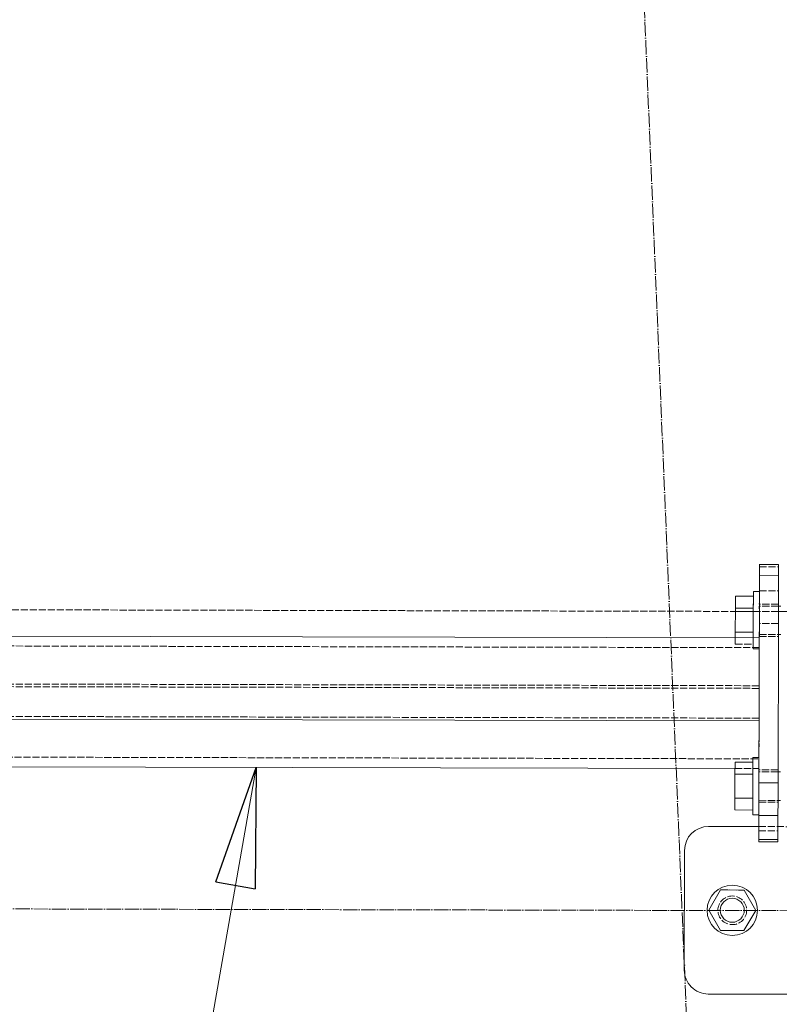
# Model space of a CAD drawing. Header units: millimetres. Extents: x -15129 to 9171, y -18789 to 5877.
# Tile 22 of 256: x -9623 to -9305, y -16819 to -16407. Entities that reach past the tile are written whole.
import ezdxf

# ---------------------------------------------------------------- set-up
doc = ezdxf.new("R2010")
doc.units = ezdxf.units.MM
doc.linetypes.add('ACAD_ISO02W100', pattern=[15, 12, -3])
doc.linetypes.add('ACAD_ISO04W100', pattern=[30, 24, -3, 0, -3])
for name, color, linetype in [('AS_Belki', 145, 'Continuous'), ('AS_Blachy', 30, 'Continuous'), ('AS_Kotwy', 9, 'Continuous'), ('AS_Sciany betonowe', 252, 'Continuous'), ('AS_Siatki', 72, 'Continuous'), ('AS_Sruby', 9, 'Continuous')]:
    doc.layers.add(name, color=color, linetype=linetype)

msp = doc.modelspace()

# ---------------------------------------------------------------- linework, layer by layer
at = {"color": 7, "lineweight": 13}
msp.add_line((-9523.89, -16719.73), (-9577.72, -17026.83), dxfattribs=at)
at = {"color": 0, "linetype": 'ByBlock', "lineweight": -2}
for p, q in [((-9540.73, -16767.54), (-9523.89, -16719.73)), ((-9523.89, -16719.73), (-9524.32, -16770.42)), ((-9540.73, -16767.54), (-9524.32, -16770.42))]:
    msp.add_line(p, q, dxfattribs=at)
at = {"layer": 'AS_Belki', "color": 145, "linetype": 'Continuous', "lineweight": 13, "ltscale": 0.25}
for p, q in [((-9313.77, -16665.56), (-10277.24, -16663.39)), ((-9313.85, -16700.21), (-10277.32, -16698.03)), ((-10267.37, -16718.05), (-9323.89, -16720.18))]:
    msp.add_line(p, q, dxfattribs=at)
at = {"layer": 'AS_Belki', "color": 84, "linetype": 'ACAD_ISO02W100', "lineweight": 13, "ltscale": 0.25}
for p, q in [((-9313.78, -16669.66), (-9313.77, -16665.56)), ((-9313.78, -16669.66), (-10277.25, -16667.49)), ((-9313.82, -16686.66), (-9313.78, -16669.66)), ((-9313.81, -16685.56), (-10277.29, -16683.39)), ((-9313.82, -16686.66), (-10277.29, -16684.49)), ((-9313.84, -16699.11), (-10277.32, -16696.93)), ((-9313.89, -16720.21), (-9313.84, -16699.11)), ((-10277.36, -16713.93), (-9313.88, -16716.11)), ((-9313.88, -16716.11), (-9313.89, -16720.21)), ((-9323.89, -16720.18), (-9313.89, -16720.21))]:
    msp.add_line(p, q, dxfattribs=at)
at = {"layer": 'AS_Blachy', "color": 84, "linetype": 'ACAD_ISO02W100', "lineweight": 13, "ltscale": 0.25}
for p, q in [((-9313.72, -16645.9), (-9313.7, -16635.9)), ((-9313.7, -16634.76), (-9313.7, -16634.9)), ((-9313.7, -16634.76), (-9313.7, -16634.9)), ((-9313.7, -16635.9), (-9305.7, -16635.92)), ((-9305.7, -16635.92), (-9305.72, -16645.92)), ((-9305.7, -16634.92), (-9305.7, -16635.92)), ((-9313.72, -16645.9), (-9305.72, -16645.92)), ((-9313.74, -16651.46), (-9313.74, -16651.22)), ((-9305.74, -16651.48), (-9313.74, -16651.46)), ((-9305.75, -16659.58), (-9313.75, -16659.56)), ((-9313.77, -16664.28), (-9313.77, -16664.98)), ((-9313.77, -16664.98), (-9313.77, -16664.5)), ((-9313.77, -16664.98), (-9305.77, -16665)), ((-9305.77, -16664.3), (-9305.77, -16665)), ((-9313.89, -16720.74), (-9313.89, -16720.55)), ((-9313.89, -16720.55), (-9313.89, -16721.44)), ((-9305.89, -16720.76), (-9313.89, -16720.74)), ((-9305.89, -16720.76), (-9305.89, -16721.46)), ((-9313.92, -16733.56), (-9313.92, -16734.26)), ((-9313.92, -16734.26), (-9305.92, -16734.28)), ((-9305.92, -16733.58), (-9305.92, -16734.28)), ((-9313.94, -16739.82), (-9313.95, -16746.16)), ((-9305.95, -16746.18), (-9305.94, -16739.84)), ((-9235.95, -16744.61), (-9313.95, -16744.43)), ((-9313.95, -16746.16), (-9313.96, -16750.82)), ((-9313.95, -16746.16), (-9305.95, -16746.18)), ((-9305.96, -16750.84), (-9305.95, -16746.18))]:
    msp.add_line(p, q, dxfattribs=at)
at = {"layer": 'AS_Blachy', "color": 145, "linetype": 'Continuous', "lineweight": 13, "ltscale": 0.25}
for p, q in [((-9313.7, -16634.9), (-9313.71, -16639.56)), ((-9305.7, -16634.92), (-9313.7, -16634.9)), ((-9305.71, -16639.58), (-9305.7, -16634.92)), ((-9313.71, -16639.56), (-9313.82, -16690.64)), ((-9305.71, -16639.58), (-9313.71, -16639.56)), ((-9305.76, -16660.05), (-9305.71, -16639.58)), ((-9305.74, -16651.48), (-9305.74, -16652.17)), ((-9305.91, -16726.18), (-9305.76, -16660.05)), ((-9305.77, -16665), (-9305.77, -16664.54)), ((-9313.82, -16690.64), (-9313.91, -16726.16)), ((-9313.91, -16726.16), (-9313.92, -16733.75)), ((-9313.91, -16726.16), (-9305.91, -16726.18)), ((-9305.91, -16729.18), (-9305.91, -16726.18)), ((-9305.92, -16733.77), (-9305.91, -16729.18)), ((-9313.92, -16733.75), (-9313.94, -16739.82)), ((-9305.94, -16739.84), (-9305.92, -16733.77)), ((-9305.92, -16734.28), (-9305.92, -16733.82)), ((-9313.94, -16739.82), (-9313.96, -16749.82)), ((-9305.94, -16739.84), (-9313.94, -16739.82)), ((-9305.96, -16749.84), (-9305.94, -16739.84)), ((-9313.95, -16744.43), (-9334.95, -16744.38)), ((-9304.95, -16744.45), (-9305.95, -16744.45)), ((-9313.96, -16749.82), (-9305.96, -16749.84)), ((-9313.96, -16749.82), (-9313.96, -16750.82)), ((-9313.96, -16750.82), (-9305.96, -16750.84)), ((-9305.96, -16749.84), (-9305.96, -16750.84)), ((-9344.97, -16754.36), (-9345.08, -16804.36)), ((-9335.1, -16814.38), (-9217.1, -16814.65))]:
    msp.add_line(p, q, dxfattribs=at)
at = {"layer": 'AS_Blachy', "color": 84, "linetype": 'ACAD_ISO02W100', "lineweight": 13, "ltscale": 0.25}
msp.add_circle((-9325.03, -16779.4), 6, dxfattribs=at)
at = {"layer": 'AS_Blachy', "color": 145, "linetype": 'Continuous', "lineweight": 13, "ltscale": 0.25}
for centre, start, end in [((-9334.97, -16754.38), 89.8704, 179.8704), ((-9335.08, -16804.38), 179.8704, 269.8704)]:
    msp.add_arc(centre, 10, start, end, dxfattribs=at)
at = {"layer": 'AS_Kotwy', "color": 145, "linetype": 'Continuous', "lineweight": 13, "ltscale": 0.25}
for p, q in [((-9329.91, -16770.91), (-9334.83, -16779.38)), ((-9320.11, -16770.93), (-9329.91, -16770.91)), ((-9315.23, -16779.43), (-9320.11, -16770.93)), ((-9334.83, -16779.38), (-9329.94, -16787.88)), ((-9320.14, -16787.9), (-9315.23, -16779.43)), ((-9329.94, -16787.88), (-9320.14, -16787.9))]:
    msp.add_line(p, q, dxfattribs=at)
at = {"layer": 'AS_Kotwy', "color": 84, "linetype": 'ACAD_ISO02W100', "lineweight": 13, "ltscale": 0.25}
msp.add_line((-9329.91, -16770.91), (-9320.11, -16770.93), dxfattribs=at)
at = {"layer": 'AS_Kotwy', "color": 145, "linetype": 'Continuous', "lineweight": 13, "ltscale": 0.25}
for radius in [10.5, 5]:
    msp.add_circle((-9325.03, -16779.4), radius, dxfattribs=at)
at = {"layer": 'AS_Sciany betonowe', "color": 145, "linetype": 'ACAD_ISO02W100', "lineweight": 13, "ltscale": 0.25}
msp.add_line((-10267.22, -16652.38), (-9323.74, -16654.51), dxfattribs=at)
at = {"layer": 'AS_Sciany betonowe', "color": 84, "linetype": 'ACAD_ISO02W100', "lineweight": 13, "ltscale": 0.25}
for p, q in [((-9316.24, -16654.52), (-9323.74, -16654.51)), ((-9323.74, -16654.51), (-9216.24, -16654.75)), ((-9313.74, -16654.53), (-9316.24, -16654.52)), ((-9304.74, -16654.55), (-9305.74, -16654.55))]:
    msp.add_line(p, q, dxfattribs=at)
at = {"layer": 'AS_Siatki', "color": 20, "linetype": 'ACAD_ISO04W100', "lineweight": 13, "ltscale": 0.25}
for p, q in [((-9335.58, -17029.24), (-10009.15, -894.74)), ((-11608.02, -16774.36), (105.98, -16800.77))]:
    msp.add_line(p, q, dxfattribs=at)
at = {"layer": 'AS_Sruby', "color": 145, "linetype": 'Continuous', "lineweight": 13, "ltscale": 0.25}
for p, q in [((-9323.73, -16648.18), (-9323.74, -16653.19)), ((-9316.23, -16648.2), (-9323.73, -16648.18)), ((-9316.23, -16646.62), (-9316.22, -16646.24)), ((-9316.23, -16646.62), (-9316.23, -16647.45)), ((-9316.23, -16647.45), (-9316.23, -16648.69)), ((-9316.23, -16650.3), (-9316.23, -16648.69)), ((-9316.23, -16650.84), (-9316.23, -16649.24)), ((-9313.72, -16646.25), (-9316.22, -16646.24)), ((-9323.74, -16653.19), (-9323.76, -16663.2)), ((-9323.74, -16653.19), (-9316.24, -16653.21)), ((-9316.24, -16652.21), (-9316.23, -16650.3)), ((-9316.24, -16654.36), (-9316.24, -16652.21)), ((-9304.74, -16652.29), (-9305.74, -16652.29)), ((-9316.25, -16656.65), (-9316.24, -16654.36)), ((-9316.25, -16659), (-9316.25, -16656.65)), ((-9316.26, -16661.32), (-9316.25, -16659)), ((-9316.26, -16663.52), (-9316.26, -16661.32)), ((-9323.76, -16663.2), (-9323.77, -16665.54)), ((-9323.76, -16663.2), (-9316.26, -16663.22)), ((-9316.27, -16665.56), (-9316.26, -16663.22)), ((-9316.27, -16665.52), (-9316.26, -16663.52)), ((-9316.27, -16665.56), (-9316.27, -16665.52)), ((-9305.76, -16664.19), (-9304.76, -16664.19)), ((-9313.88, -16715.53), (-9316.38, -16715.52)), ((-9316.38, -16715.9), (-9316.38, -16715.52)), ((-9316.38, -16715.9), (-9316.38, -16716.73)), ((-9313.88, -16715.91), (-9313.88, -16715.53)), ((-9313.88, -16716.74), (-9313.88, -16715.91)), ((-9323.89, -16717.46), (-9323.9, -16722.47)), ((-9316.39, -16717.48), (-9323.89, -16717.46)), ((-9316.38, -16716.73), (-9316.39, -16717.98)), ((-9316.39, -16719.58), (-9316.39, -16717.98)), ((-9316.39, -16721.5), (-9316.39, -16719.58)), ((-9323.9, -16722.47), (-9323.92, -16732.49)), ((-9323.9, -16722.47), (-9316.4, -16722.49)), ((-9316.4, -16723.64), (-9316.39, -16721.5)), ((-9316.4, -16725.93), (-9316.4, -16723.64)), ((-9304.89, -16721.57), (-9305.89, -16721.57)), ((-9316.42, -16730.6), (-9316.41, -16728.28)), ((-9316.41, -16728.28), (-9316.4, -16725.93)), ((-9316.4, -16726), (-9316.4, -16725.81)), ((-9323.92, -16732.49), (-9323.93, -16737.49)), ((-9323.92, -16732.49), (-9316.42, -16732.5)), ((-9316.42, -16732.8), (-9316.42, -16730.6)), ((-9316.43, -16736.52), (-9316.42, -16734.8)), ((-9316.43, -16737.89), (-9316.43, -16736.52)), ((-9316.42, -16734.8), (-9316.42, -16732.8)), ((-9305.92, -16733.47), (-9304.92, -16733.47)), ((-9323.93, -16737.49), (-9316.43, -16737.51)), ((-9316.43, -16739.39), (-9316.44, -16739.47)), ((-9316.44, -16739.47), (-9313.94, -16739.48)), ((-9316.43, -16738.86), (-9316.43, -16737.89)), ((-9316.43, -16739.39), (-9316.43, -16738.86))]:
    msp.add_line(p, q, dxfattribs=at)
at = {"layer": 'AS_Sruby', "color": 84, "linetype": 'ACAD_ISO02W100', "lineweight": 13, "ltscale": 0.25}
for p, q in [((-9316.24, -16653.21), (-9316.23, -16648.2)), ((-9316.23, -16646.85), (-9316.22, -16646.32)), ((-9316.23, -16647.82), (-9316.23, -16646.85)), ((-9316.23, -16648.69), (-9316.23, -16647.82)), ((-9316.23, -16649.24), (-9316.23, -16648.2)), ((-9316.22, -16646.32), (-9316.22, -16646.24)), ((-9313.73, -16646.63), (-9313.72, -16646.25)), ((-9313.73, -16646.86), (-9313.72, -16646.32)), ((-9313.73, -16647.46), (-9313.73, -16646.63)), ((-9313.72, -16646.32), (-9313.72, -16646.25)), ((-9316.24, -16653.21), (-9316.23, -16650.84)), ((-9316.24, -16655.29), (-9316.24, -16653.21)), ((-9316.24, -16655.29), (-9316.24, -16653.21)), ((-9305.74, -16652.29), (-9313.74, -16652.27)), ((-9313.74, -16652.27), (-9313.74, -16652.42)), ((-9313.74, -16652.42), (-9313.74, -16653.46)), ((-9316.25, -16658.49), (-9316.24, -16655.29)), ((-9316.26, -16663.22), (-9316.25, -16658.49)), ((-9316.25, -16659.41), (-9316.25, -16658.49)), ((-9323.76, -16663.2), (-9323.77, -16668.21)), ((-9323.77, -16665.54), (-9323.77, -16668.21)), ((-9316.27, -16668.23), (-9316.26, -16663.22)), ((-9316.27, -16667.24), (-9316.27, -16665.56)), ((-9316.27, -16668.06), (-9316.27, -16665.56)), ((-9313.76, -16662.98), (-9313.76, -16664.01)), ((-9313.76, -16664.01), (-9313.76, -16664.17)), ((-9313.76, -16664.17), (-9305.76, -16664.19)), ((-9323.77, -16668.21), (-9316.27, -16668.23)), ((-9316.27, -16667.73), (-9316.28, -16668.98)), ((-9316.28, -16669.58), (-9316.27, -16668.61)), ((-9316.28, -16668.98), (-9316.28, -16669.8)), ((-9316.28, -16669.69), (-9316.28, -16669.58)), ((-9316.28, -16670.11), (-9316.28, -16669.69)), ((-9316.28, -16670.19), (-9316.28, -16669.8)), ((-9316.28, -16670.19), (-9316.28, -16670.11)), ((-9316.28, -16670.19), (-9313.78, -16670.19)), ((-9316.27, -16668.61), (-9316.27, -16667.24)), ((-9316.27, -16668.23), (-9316.27, -16668.06)), ((-9313.78, -16669.81), (-9313.78, -16668.98)), ((-9313.78, -16670.12), (-9313.78, -16669.69)), ((-9313.78, -16670.19), (-9313.78, -16669.81)), ((-9313.78, -16670.19), (-9313.78, -16670.12)), ((-9316.38, -16715.6), (-9316.38, -16715.52)), ((-9316.38, -16716.13), (-9316.38, -16715.6)), ((-9313.88, -16715.6), (-9313.88, -16715.53)), ((-9313.88, -16716.14), (-9313.88, -16715.6)), ((-9316.4, -16722.49), (-9316.39, -16717.48)), ((-9316.39, -16717.98), (-9316.38, -16717.1)), ((-9316.39, -16718.52), (-9316.39, -16717.48)), ((-9316.38, -16717.1), (-9316.38, -16716.13)), ((-9316.42, -16732.5), (-9316.4, -16722.49)), ((-9316.4, -16722.81), (-9316.4, -16722.49)), ((-9313.89, -16721.71), (-9313.9, -16722.74)), ((-9305.89, -16721.57), (-9313.89, -16721.55)), ((-9313.89, -16721.55), (-9313.89, -16721.71)), ((-9316.42, -16732.5), (-9316.4, -16726)), ((-9313.92, -16732.26), (-9313.92, -16733.3)), ((-9316.43, -16737.51), (-9316.42, -16732.5)), ((-9316.43, -16737.51), (-9316.42, -16734.35)), ((-9316.42, -16734.35), (-9316.42, -16732.5)), ((-9313.92, -16733.3), (-9313.92, -16733.45)), ((-9313.92, -16733.45), (-9305.92, -16733.47)), ((-9316.44, -16739.47), (-9316.43, -16739.09)), ((-9316.43, -16737.02), (-9316.43, -16738.26)), ((-9316.43, -16738.26), (-9316.43, -16739.09)), ((-9313.94, -16739.48), (-9313.93, -16739.09)), ((-9313.94, -16739.48), (-9313.93, -16739.4)), ((-9313.93, -16739.09), (-9313.93, -16738.26)), ((-9313.93, -16739.4), (-9313.93, -16738.86))]:
    msp.add_line(p, q, dxfattribs=at)

doc.saveas('drawing.dxf')
